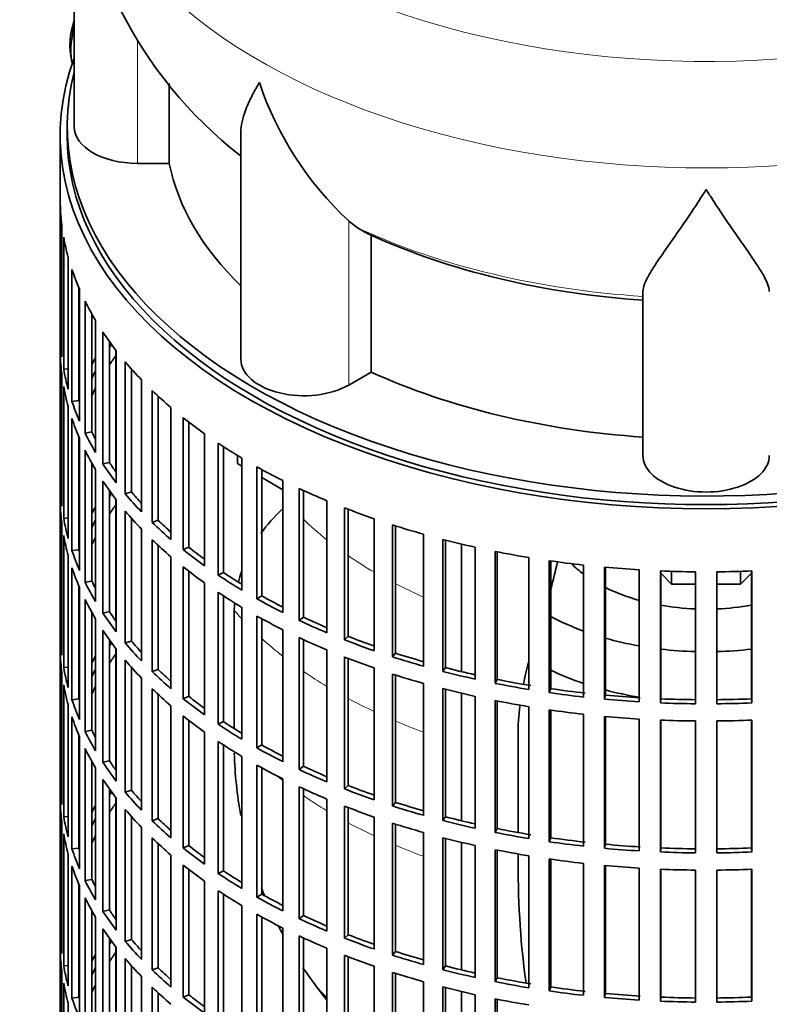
# Model space of a CAD drawing. Header units: millimetres. Extents: x 166 to 762, y -1804 to 1635.
# Tile 3 of 19: x 567 to 673, y -1694 to -1554. Entities that reach past the tile are written whole.
import ezdxf

# ---------------------------------------------------------------- set-up
doc = ezdxf.new("R2010")
doc.units = ezdxf.units.MM
for name, color, linetype in [('M5X8_UNI7687', 7, 'Continuous'), ('VSI134_DIFFUSORE', 7, 'Continuous'), ('VSI134_FILTRO_A', 7, 'Continuous'), ('VSI134_GIUNTO_8×', 7, 'Continuous'), ('VSI134_SUPPORTO_', 7, 'Continuous')]:
    doc.layers.add(name, color=color, linetype=linetype)

# ---------------------------------------------------------------- blocks, each defined once
blk = doc.blocks.new('SE4')
at = {"layer": 'M5X8_UNI7687', "color": 7, "linetype": 'Continuous', "lineweight": 35}
blk.add_arc((583.71, -1557.38), 10, 159.6255, 193.1681, dxfattribs=at)
blk.add_ellipse((575.53, -1555.67), major_axis=(1.01, 4.83), ratio=0.279258, start_param=1.436063, end_param=2.733198, dxfattribs=at)
at = {"layer": 'VSI134_DIFFUSORE', "color": 7, "linetype": 'Continuous', "lineweight": 35}
for p, q in [((574.33, -1525.96), (574.33, -1569.02)), ((587.86, -1574.22), (587.86, -1562.84)), ((598.06, -1569.95), (598.06, -1602.09)), ((583.33, -1574.22), (587.86, -1574.22)), ((614.84, -1583.47), (613.42, -1582.42)), ((616.62, -1603.91), (616.62, -1584.44)), ((655.33, -1615.79), (655.33, -1592.44)), ((613.42, -1605.76), (616.62, -1603.91))]:
    blk.add_line(p, q, dxfattribs=at)
at = {"layer": 'VSI134_DIFFUSORE', "color": 4, "linetype": 'Continuous', "lineweight": 9}
for p, q in [((583.33, -1574.22), (583.33, -1556.57)), ((613.42, -1605.76), (613.42, -1582.42))]:
    blk.add_line(p, q, dxfattribs=at)
at = {"layer": 'VSI134_DIFFUSORE', "color": 7, "linetype": 'Continuous', "lineweight": 35}
for centre, radius, start, end in [((635.52, -1524.86), 61.13, 181.06, 232.0821), ((645.92, -1547.46), 47.73, 198.6373, 227.0857), ((622.75, -1571.08), 14.7, 237.4509, 245.3566)]:
    blk.add_arc(centre, radius, start, end, dxfattribs=at)
at = {"layer": 'VSI134_DIFFUSORE', "color": 4, "linetype": 'Continuous', "lineweight": 9}
for centre, major_axis, start_param, end_param in [((664.33, -1510.25), (85.67, 0), 2.813532, 6.283185), ((664.33, -1523), (-89.83, 0), 0, 3.209014), ((664.33, -1547.55), (-79.5, 0), 0.898849, 1.457346)]:
    blk.add_ellipse(centre, major_axis=major_axis, ratio=0.57735, start_param=start_param, end_param=end_param, dxfattribs=at)
at = {"layer": 'VSI134_DIFFUSORE', "color": 7, "linetype": 'Continuous', "lineweight": 35}
for centre, major_axis, start_param, end_param in [((583.33, -1569.02), (9, 0), 3.141593, 4.712389), ((664.33, -1569.02), (-77, 0), 0.117151, 0.534109), ((664.33, -1549.54), (-77, 0), 0.902549, 1.453645), ((607.06, -1602.09), (9, 0), 3.141593, 5.497787), ((664.33, -1569.02), (-77, 0), 0.902549, 1.453645), ((664.33, -1615.79), (-9, 0), 0, 3.141593)]:
    blk.add_ellipse(centre, major_axis=major_axis, ratio=0.57735, start_param=start_param, end_param=end_param, dxfattribs=at)
for points, knots in [([(598.06, -1569.96), (598.06, -1569.8), (598.06, -1569.63), (598.15, -1568.45), (598.43, -1567.4), (599.1, -1565.72), (599.37, -1565.15), (599.82, -1564.26), (599.98, -1563.96), (600.24, -1563.5), (600.37, -1563.26), (600.51, -1563.03), (600.6, -1562.87), (600.65, -1562.79), (600.69, -1562.71)], [0.4586292, 0.4586292, 0.4586292, 0.4586292, 0.5, 0.5, 0.75, 0.75, 0.875, 0.875, 0.9375, 0.9375, 0.96875, 0.984375, 0.984375, 1, 1, 1, 1]), ([(664.33, -1577.93), (664.2, -1578.14), (664.07, -1578.36), (663.8, -1578.78), (663.67, -1578.98), (663.27, -1579.6), (663.01, -1580.01), (662.22, -1581.2), (661.7, -1581.96), (660.69, -1583.44), (660.19, -1584.15), (659.25, -1585.5), (658.8, -1586.15), (657.95, -1587.37), (657.55, -1587.95), (657.01, -1588.77), (656.84, -1589.03), (656.52, -1589.55), (656.37, -1589.8), (655.96, -1590.52), (655.73, -1590.96), (655.42, -1591.76), (655.33, -1592.12), (655.33, -1592.44)], [0, 0, 0, 0, 0.03125, 0.03125, 0.0625, 0.0625, 0.125, 0.125, 0.25, 0.25, 0.375, 0.375, 0.5, 0.5, 0.625, 0.625, 0.6875, 0.6875, 0.75, 0.75, 0.875, 0.875, 1, 1, 1, 1]), ([(673.33, -1592.44), (673.33, -1592.12), (673.24, -1591.76), (672.93, -1590.96), (672.71, -1590.52), (672.3, -1589.8), (672.15, -1589.55), (671.82, -1589.04), (671.65, -1588.77), (671.11, -1587.95), (670.72, -1587.37), (669.87, -1586.15), (669.42, -1585.51), (668.47, -1584.16), (667.98, -1583.44), (666.96, -1581.97), (666.45, -1581.2), (665.66, -1580.01), (665.4, -1579.6), (665, -1578.98), (664.86, -1578.78), (664.6, -1578.36), (664.46, -1578.14), (664.33, -1577.93)], [0, 0, 0, 0, 0.125, 0.125, 0.25, 0.25, 0.3125, 0.3125, 0.375, 0.375, 0.5, 0.5, 0.625, 0.625, 0.75, 0.75, 0.875, 0.875, 0.9375, 0.9375, 0.96875, 0.96875, 1, 1, 1, 1])]:
    blk.add_open_spline(points, degree=3, knots=knots, dxfattribs=at)
at = {"layer": 'VSI134_FILTRO_A', "color": 7, "linetype": 'Continuous', "lineweight": 35}
for p, q in [((572.33, -1570.24), (572.33, -1734.36)), ((572.34, -1580.1), (572.34, -1598.88)), ((572.56, -1582.98), (572.56, -1601.76)), ((572.83, -1584.73), (572.83, -1603.51)), ((573.48, -1587.59), (573.48, -1606.37)), ((574, -1589.31), (574, -1608.09)), ((574.98, -1591.88), (574.98, -1607.96)), ((575.09, -1592.13), (575.09, -1610.91)), ((575.87, -1593.82), (575.87, -1612.6)), ((576.82, -1595.62), (576.82, -1612.42)), ((577.37, -1596.57), (577.37, -1615.35)), ((578.41, -1598.21), (578.41, -1616.99)), ((572.56, -1598.87), (572.34, -1598.88)), ((579.33, -1599.55), (579.33, -1616.77)), ((572.34, -1601.33), (572.34, -1620.11)), ((580.32, -1600.88), (580.32, -1619.66)), ((581.6, -1602.46), (581.6, -1621.24)), ((572.56, -1604.21), (572.56, -1622.99)), ((573.48, -1603.46), (572.83, -1603.51)), ((582.49, -1603.49), (582.49, -1620.98)), ((583.91, -1605.02), (583.91, -1623.8)), ((572.83, -1605.95), (572.83, -1624.73)), ((585.43, -1606.54), (585.43, -1625.32)), ((574.98, -1607.96), (574, -1608.09)), ((586.27, -1607.33), (586.27, -1625.01)), ((573.48, -1608.82), (573.48, -1627.6)), ((588.11, -1608.97), (588.11, -1627.75)), ((574, -1610.54), (574, -1629.32)), ((589.85, -1610.4), (589.85, -1629.18)), ((590.64, -1611.03), (590.64, -1628.83)), ((576.82, -1612.42), (575.87, -1612.6)), ((592.89, -1612.69), (592.89, -1631.47)), ((574.98, -1613.11), (574.98, -1629.19)), ((575.09, -1613.36), (575.09, -1632.14)), ((594.84, -1614.03), (594.84, -1632.81)), ((575.87, -1615.04), (575.87, -1633.82)), ((595.58, -1614.52), (595.58, -1632.42)), ((576.82, -1616.85), (576.82, -1633.65)), ((579.33, -1616.77), (578.41, -1616.99)), ((598.22, -1616.16), (598.22, -1634.94)), ((577.37, -1617.8), (577.37, -1636.58)), ((600.36, -1617.4), (600.36, -1636.18)), ((601.03, -1617.77), (601.03, -1635.75)), ((578.41, -1619.44), (578.41, -1638.22)), ((604.04, -1619.35), (604.04, -1638.13)), ((572.56, -1620.1), (572.34, -1620.11)), ((579.33, -1620.78), (579.33, -1638)), ((582.49, -1620.98), (581.6, -1621.24)), ((606.36, -1620.47), (606.36, -1639.25)), ((606.97, -1620.75), (606.97, -1638.79)), ((572.34, -1622.56), (572.34, -1641.34)), ((580.32, -1622.11), (580.32, -1640.89)), ((610.33, -1622.23), (610.33, -1641.01)), ((581.6, -1623.69), (581.6, -1642.47)), ((612.81, -1623.23), (612.81, -1642.01)), ((613.35, -1623.44), (613.35, -1641.52)), ((573.48, -1624.68), (572.83, -1624.73)), ((582.49, -1624.72), (582.49, -1642.2)), ((586.27, -1625.01), (585.43, -1625.32)), ((617.03, -1624.78), (617.03, -1643.56)), ((572.56, -1625.44), (572.56, -1644.22)), ((583.91, -1626.25), (583.91, -1645.03)), ((619.65, -1625.66), (619.65, -1644.44)), ((620.11, -1625.8), (620.11, -1643.92)), ((572.83, -1627.18), (572.83, -1645.96)), ((585.43, -1627.77), (585.43, -1646.55)), ((624.08, -1626.99), (624.08, -1645.77)), ((626.83, -1627.73), (626.83, -1646.51)), ((627.21, -1627.83), (627.21, -1645.97)), ((574.98, -1629.19), (574, -1629.32)), ((586.27, -1628.56), (586.27, -1646.24)), ((590.64, -1628.83), (589.85, -1629.18)), ((631.45, -1628.83), (631.45, -1647.61)), ((634.29, -1629.43), (634.29, -1648.21)), ((634.59, -1629.49), (634.59, -1647.66)), ((573.48, -1630.05), (573.48, -1648.82)), ((588.11, -1630.2), (588.11, -1648.98)), ((639.06, -1630.3), (639.06, -1649.08)), ((641.99, -1630.75), (641.99, -1649.53)), ((642.2, -1630.78), (642.2, -1648.97)), ((574, -1631.77), (574, -1650.55)), ((589.85, -1631.63), (589.85, -1650.41)), ((590.64, -1632.26), (590.64, -1650.06)), ((646.87, -1631.38), (646.87, -1650.16)), ((649.85, -1631.68), (649.85, -1650.46)), ((649.98, -1631.69), (649.98, -1649.89)), ((654.81, -1632.06), (654.81, -1650.84)), ((657.82, -1632.21), (657.82, -1650.99)), ((657.87, -1632.21), (657.87, -1650.41)), ((662.82, -1632.34), (662.82, -1651.11)), ((665.85, -1632.34), (665.85, -1651.11)), ((670.8, -1632.21), (670.8, -1650.41)), ((670.84, -1632.21), (670.84, -1650.99)), ((576.82, -1633.65), (575.87, -1633.82)), ((595.58, -1632.42), (594.84, -1632.81)), ((574.98, -1634.34), (574.98, -1650.42)), ((575.09, -1634.59), (575.09, -1653.36)), ((592.89, -1633.92), (592.89, -1652.7)), ((575.87, -1636.27), (575.87, -1655.05)), ((594.84, -1635.26), (594.84, -1654.04)), ((595.58, -1635.75), (595.58, -1653.65)), ((601.03, -1635.75), (600.36, -1636.18)), ((598.22, -1637.39), (598.22, -1656.17)), ((576.82, -1638.08), (576.82, -1654.88)), ((577.37, -1639.03), (577.37, -1657.81)), ((579.33, -1638), (578.41, -1638.22)), ((600.36, -1638.63), (600.36, -1657.41)), ((601.03, -1639), (601.03, -1656.98)), ((606.97, -1638.79), (606.36, -1639.25)), ((578.41, -1640.67), (578.41, -1659.45)), ((604.04, -1640.58), (604.04, -1659.36)), ((572.56, -1641.33), (572.34, -1641.34)), ((579.33, -1642.01), (579.33, -1659.23)), ((606.36, -1641.7), (606.36, -1660.48)), ((606.97, -1641.98), (606.97, -1660.02)), ((613.35, -1641.52), (612.81, -1642.01)), ((580.32, -1643.34), (580.32, -1662.12)), ((582.49, -1642.2), (581.6, -1642.47)), ((610.33, -1643.46), (610.33, -1662.24)), ((572.34, -1643.79), (572.34, -1662.57)), ((581.6, -1644.92), (581.6, -1663.7)), ((612.81, -1644.46), (612.81, -1663.24)), ((613.35, -1644.67), (613.35, -1662.75)), ((620.11, -1643.92), (619.65, -1644.44)), ((573.48, -1645.91), (572.83, -1645.96)), ((582.49, -1645.95), (582.49, -1663.43)), ((586.27, -1646.24), (585.43, -1646.55)), ((617.03, -1646.01), (617.03, -1664.79)), ((627.21, -1645.97), (626.83, -1646.51)), ((572.56, -1646.67), (572.56, -1665.45)), ((583.91, -1647.48), (583.91, -1666.26)), ((619.65, -1646.89), (619.65, -1665.67)), ((620.11, -1647.03), (620.11, -1665.15)), ((634.59, -1647.66), (634.29, -1648.21)), ((572.83, -1648.41), (572.83, -1667.19)), ((585.43, -1649), (585.43, -1667.77)), ((624.08, -1648.22), (624.08, -1667)), ((626.83, -1648.96), (626.83, -1667.74)), ((627.21, -1649.06), (627.21, -1667.2)), ((642.2, -1648.97), (641.99, -1649.53)), ((574.98, -1650.42), (574, -1650.55)), ((586.27, -1649.79), (586.27, -1667.46)), ((590.64, -1650.06), (589.85, -1650.41)), ((631.45, -1650.06), (631.45, -1668.84)), ((649.98, -1649.89), (649.85, -1650.46)), ((657.87, -1650.41), (657.82, -1650.99)), ((670.8, -1650.41), (670.84, -1650.99)), ((573.48, -1651.27), (573.48, -1670.05)), ((588.11, -1651.43), (588.11, -1670.21)), ((634.29, -1650.66), (634.29, -1669.44)), ((634.59, -1650.72), (634.59, -1668.89)), ((639.06, -1651.53), (639.06, -1670.31)), ((641.99, -1651.98), (641.99, -1670.76)), ((574, -1653), (574, -1671.78)), ((589.85, -1652.86), (589.85, -1671.64)), ((642.2, -1652.01), (642.2, -1670.2)), ((646.87, -1652.61), (646.87, -1671.38)), ((649.85, -1652.91), (649.85, -1671.69)), ((649.98, -1652.92), (649.98, -1671.12)), ((654.81, -1653.29), (654.81, -1672.07)), ((590.64, -1653.48), (590.64, -1671.29)), ((595.58, -1653.65), (594.84, -1654.04)), ((657.82, -1653.44), (657.82, -1672.22)), ((657.87, -1653.44), (657.87, -1671.64)), ((662.82, -1653.56), (662.82, -1672.34)), ((665.85, -1653.56), (665.85, -1672.34)), ((670.8, -1653.44), (670.8, -1671.64)), ((670.84, -1653.44), (670.84, -1672.22)), ((574.98, -1655.57), (574.98, -1671.65)), ((575.09, -1655.81), (575.09, -1674.59)), ((576.82, -1654.88), (575.87, -1655.05)), ((592.89, -1655.15), (592.89, -1673.93)), ((575.87, -1657.5), (575.87, -1676.28)), ((594.84, -1656.49), (594.84, -1675.27)), ((595.58, -1656.98), (595.58, -1674.88)), ((601.03, -1656.98), (600.36, -1657.41)), ((598.22, -1658.62), (598.22, -1677.4)), ((576.82, -1659.31), (576.82, -1676.11)), ((577.37, -1660.26), (577.37, -1679.04)), ((579.33, -1659.23), (578.41, -1659.45)), ((600.36, -1659.86), (600.36, -1678.64)), ((601.03, -1660.23), (601.03, -1678.21)), ((606.97, -1660.02), (606.36, -1660.48)), ((604.04, -1661.81), (604.04, -1680.59)), ((572.56, -1662.56), (572.34, -1662.57)), ((578.41, -1661.9), (578.41, -1680.68)), ((606.36, -1662.93), (606.36, -1681.71)), ((613.35, -1662.75), (612.81, -1663.24)), ((579.33, -1663.24), (579.33, -1680.46)), ((580.32, -1664.57), (580.32, -1683.34)), ((582.49, -1663.43), (581.6, -1663.7)), ((606.97, -1663.21), (606.97, -1681.25)), ((572.34, -1665.02), (572.34, -1683.8)), ((610.33, -1664.69), (610.33, -1683.47)), ((612.81, -1665.69), (612.81, -1684.47)), ((613.35, -1665.9), (613.35, -1683.98)), ((620.11, -1665.15), (619.65, -1665.67)), ((573.48, -1667.14), (572.83, -1667.19)), ((581.6, -1666.15), (581.6, -1684.93)), ((582.49, -1667.17), (582.49, -1684.66)), ((617.03, -1667.24), (617.03, -1686.02)), ((627.21, -1667.2), (626.83, -1667.74)), ((572.56, -1667.9), (572.56, -1686.68)), ((583.91, -1668.71), (583.91, -1687.49)), ((586.27, -1667.46), (585.43, -1667.77)), ((619.65, -1668.11), (619.65, -1686.89)), ((620.11, -1668.26), (620.11, -1686.38)), ((572.83, -1669.64), (572.83, -1688.42)), ((624.08, -1669.45), (624.08, -1688.23)), ((626.83, -1670.19), (626.83, -1688.97)), ((634.59, -1668.89), (634.29, -1669.44)), ((642.2, -1670.2), (641.99, -1670.76)), ((585.43, -1670.22), (585.43, -1689)), ((586.27, -1671.02), (586.27, -1688.69)), ((590.64, -1671.29), (589.85, -1671.64)), ((627.21, -1670.28), (627.21, -1688.43)), ((631.45, -1671.29), (631.45, -1690.07)), ((649.98, -1671.12), (649.85, -1671.69)), ((573.48, -1672.5), (573.48, -1691.28)), ((574.98, -1671.65), (574, -1671.78)), ((588.11, -1672.66), (588.11, -1691.44)), ((634.29, -1671.89), (634.29, -1690.67)), ((634.59, -1671.95), (634.59, -1690.12)), ((639.06, -1672.76), (639.06, -1691.54)), ((657.87, -1671.64), (657.82, -1672.22)), ((670.8, -1671.64), (670.84, -1672.22)), ((574, -1674.22), (574, -1693)), ((589.85, -1674.09), (589.85, -1692.87)), ((641.99, -1673.21), (641.99, -1691.99)), ((642.2, -1673.24), (642.2, -1691.43)), ((646.87, -1673.83), (646.87, -1692.61)), ((649.85, -1674.14), (649.85, -1692.92)), ((649.98, -1674.15), (649.98, -1692.34)), ((590.64, -1674.71), (590.64, -1692.52)), ((595.58, -1674.88), (594.84, -1675.27)), ((654.81, -1674.51), (654.81, -1693.29)), ((657.82, -1674.67), (657.82, -1693.45)), ((657.87, -1674.67), (657.87, -1692.87)), ((662.82, -1674.79), (662.82, -1693.57)), ((665.85, -1674.79), (665.85, -1693.57)), ((670.8, -1674.67), (670.8, -1692.87)), ((670.84, -1674.67), (670.84, -1693.45)), ((574.98, -1676.8), (574.98, -1692.88)), ((575.09, -1677.04), (575.09, -1695.82)), ((576.82, -1676.11), (575.87, -1676.28)), ((592.89, -1676.38), (592.89, -1695.16)), ((594.84, -1677.72), (594.84, -1696.5)), ((595.58, -1678.21), (595.58, -1696.11)), ((601.03, -1678.21), (600.36, -1678.64)), ((575.87, -1678.73), (575.87, -1697.51)), ((598.22, -1679.85), (598.22, -1698.63)), ((576.82, -1680.54), (576.82, -1697.34)), ((579.33, -1680.46), (578.41, -1680.68)), ((600.36, -1681.08), (600.36, -1699.86)), ((606.97, -1681.25), (606.36, -1681.71)), ((577.37, -1681.48), (577.37, -1700.26)), ((601.03, -1681.46), (601.03, -1699.44)), ((572.56, -1683.79), (572.34, -1683.8)), ((578.41, -1683.13), (578.41, -1701.91)), ((604.04, -1683.03), (604.04, -1701.81)), ((606.36, -1684.16), (606.36, -1702.94)), ((613.35, -1683.98), (612.81, -1684.47)), ((579.33, -1684.47), (579.33, -1701.69)), ((582.49, -1684.66), (581.6, -1684.93)), ((606.97, -1684.44), (606.97, -1702.48)), ((572.34, -1686.24), (572.34, -1705.02)), ((580.32, -1685.79), (580.32, -1704.57)), ((610.33, -1685.92), (610.33, -1704.7)), ((612.81, -1686.92), (612.81, -1705.7)), ((620.11, -1686.38), (619.65, -1686.89)), ((573.48, -1688.37), (572.83, -1688.42)), ((581.6, -1687.38), (581.6, -1706.16)), ((582.49, -1688.4), (582.49, -1705.89)), ((613.35, -1687.13), (613.35, -1705.21)), ((627.21, -1688.43), (626.83, -1688.97)), ((572.56, -1689.13), (572.56, -1707.91)), ((586.27, -1688.69), (585.43, -1689)), ((617.03, -1688.47), (617.03, -1707.25)), ((619.65, -1689.34), (619.65, -1708.12)), ((620.11, -1689.49), (620.11, -1707.61)), ((572.83, -1690.87), (572.83, -1709.65)), ((583.91, -1689.94), (583.91, -1708.72)), ((624.08, -1690.68), (624.08, -1709.46)), ((634.59, -1690.12), (634.29, -1690.67)), ((585.43, -1691.45), (585.43, -1710.23)), ((586.27, -1692.25), (586.27, -1709.92)), ((590.64, -1692.52), (589.85, -1692.87)), ((626.83, -1691.42), (626.83, -1710.19)), ((627.21, -1691.51), (627.21, -1709.66)), ((631.45, -1692.52), (631.45, -1711.3)), ((642.2, -1691.43), (641.99, -1691.99)), ((649.98, -1692.34), (649.85, -1692.92)), ((573.48, -1693.73), (573.48, -1712.51)), ((574.98, -1692.88), (574, -1693)), ((634.29, -1693.12), (634.29, -1711.9)), ((634.59, -1693.18), (634.59, -1711.35)), ((657.87, -1692.87), (657.82, -1693.45)), ((670.8, -1692.87), (670.84, -1693.45))]:
    blk.add_line(p, q, dxfattribs=at)
for centre, major_axis, start_param, end_param in [((664.33, -1570.24), (-92, 0), -0.208894, 3.350487), ((664.33, -1570.24), (-91, 0), 0, 3.141593), ((664.33, -1579.23), (-92, 0), 0.016456, 0.07081), ((664.33, -1579.23), (-92, 0), 0.103722, 0.158077), ((664.33, -1579.23), (-92, 0), 0.190989, 0.245343), ((664.33, -1579.23), (-92, 0), 0.278255, 0.33261), ((664.33, -1579.23), (-92, 0), 0.365522, 0.419876), ((664.33, -1598.01), (-92, 0), 0.016456, 0.07081), ((664.33, -1619.23), (-91, 0), -0.374965, -0.365223), ((664.33, -1600.46), (-92, 0), 0.016456, 0.07081), ((664.33, -1621.68), (-91, 0), -0.394539, -0.365223), ((664.33, -1619.23), (-92, 0), -0.33261, -0.313806), ((664.33, -1579.23), (-92, 0), 0.452788, 0.507143), ((664.33, -1598.01), (-92, 0), 0.103722, 0.158077), ((664.33, -1619.23), (-91, 0), -0.299174, -0.277957), ((664.33, -1600.46), (-92, 0), 0.103722, 0.158077), ((664.33, -1619.23), (-92, 0), -0.245343, -0.240575), ((664.33, -1621.68), (-91, 0), -0.299174, -0.277957), ((664.33, -1579.23), (-92, 0), 0.540055, 0.594409), ((664.33, -1598.01), (-92, 0), 0.190989, 0.245343), ((664.33, -1598.01), (-91, 0), 0.19069, 0.196715), ((664.33, -1600.46), (-92, 0), 0.190989, 0.245343), ((664.33, -1579.23), (-92, 0), 0.627321, 0.681676), ((664.33, -1598.01), (-92, 0), 0.278255, 0.33261), ((664.33, -1598.01), (-91, 0), 0.277957, 0.299174), ((664.33, -1579.23), (-92, 0), 0.714588, 0.768942), ((664.33, -1600.46), (-92, 0), 0.278255, 0.33261), ((664.33, -1598.01), (-91, 0), 0.365223, 0.394539), ((664.33, -1598.01), (-92, 0), 0.365522, 0.419876), ((664.33, -1579.23), (-92, 0), 0.801854, 0.856209), ((664.33, -1600.46), (-92, 0), 0.365522, 0.419876), ((664.33, -1619.23), (-92, 0), 0.016456, 0.07081), ((664.33, -1598.01), (-91, 0), 0.45249, 0.486998), ((664.33, -1579.23), (-92, 0), 0.889121, 0.943475), ((664.33, -1621.68), (-92, 0), 0.016456, 0.07081), ((664.33, -1640.46), (-91, 0), -0.374965, -0.365223), ((664.33, -1598.01), (-92, 0), 0.452788, 0.507143), ((664.33, -1640.46), (-92, 0), -0.33261, -0.313806), ((664.33, -1642.91), (-91, 0), -0.394539, -0.365223), ((664.33, -1600.46), (-92, 0), 0.452788, 0.507143), ((664.33, -1579.23), (-92, 0), 0.976387, 1.030742), ((664.33, -1619.23), (-92, 0), 0.103722, 0.158077), ((664.33, -1640.46), (-91, 0), -0.299174, -0.277957), ((664.33, -1598.01), (-92, 0), 0.540055, 0.594409), ((664.33, -1598.01), (-91, 0), 0.539756, 0.577951), ((664.33, -1579.23), (-92, 0), 1.063654, 1.118008), ((664.33, -1621.68), (-92, 0), 0.103722, 0.158077), ((664.33, -1640.46), (-92, 0), -0.245343, -0.240575), ((664.33, -1642.91), (-91, 0), -0.299174, -0.277957), ((664.33, -1600.46), (-92, 0), 0.540055, 0.594409), ((664.33, -1579.23), (-92, 0), 1.15092, 1.205275), ((664.33, -1619.23), (-92, 0), 0.190989, 0.245343), ((664.33, -1619.23), (-91, 0), 0.19069, 0.196715), ((664.33, -1598.01), (-92, 0), 0.627321, 0.681676), ((664.33, -1598.01), (-91, 0), 0.627022, 0.668018), ((664.33, -1579.23), (-92, 0), 1.238186, 1.292541), ((664.33, -1579.23), (-92, 0), 1.325453, 1.379807), ((664.33, -1621.68), (-92, 0), 0.190989, 0.245343), ((664.33, -1600.46), (-92, 0), 0.627321, 0.681676), ((664.33, -1579.23), (-92, 0), 1.412719, 1.467074), ((664.33, -1579.23), (-92, 0), 1.499986, 1.55434), ((664.33, -1579.23), (92, 0), 4.728845, 4.783199), ((664.33, -1619.23), (-91, 0), 0.277957, 0.299174), ((664.33, -1598.01), (-92, 0), 0.714588, 0.768942), ((664.33, -1598.01), (-91, 0), 0.714289, 0.757518), ((664.33, -1619.23), (-92, 0), 0.278255, 0.33261), ((664.33, -1621.68), (-92, 0), 0.278255, 0.33261), ((664.33, -1600.46), (-92, 0), 0.714588, 0.768942), ((664.33, -1598.01), (-92, 0), 0.801854, 0.856209), ((664.33, -1598.01), (-91, 0), 0.801555, 0.846635), ((664.33, -1619.23), (-92, 0), 0.365522, 0.419876), ((664.33, -1619.23), (-91, 0), 0.365223, 0.394539), ((664.33, -1600.46), (-92, 0), 0.801854, 0.856209), ((664.33, -1598.01), (-92, 0), 0.889121, 0.943475), ((664.33, -1598.01), (-91, 0), 0.888822, 0.935485), ((664.33, -1621.68), (-92, 0), 0.365522, 0.419876), ((664.33, -1640.46), (-92, 0), 0.016456, 0.07081), ((664.33, -1600.46), (-92, 0), 0.889121, 0.943475), ((664.33, -1598.01), (-92, 0), 0.976387, 1.030742), ((664.33, -1598.01), (-91, 0), 0.976088, 1.024141), ((664.33, -1661.69), (-91, 0), -0.374965, -0.365223), ((664.33, -1619.23), (-92, 0), 0.452788, 0.507143), ((664.33, -1619.23), (-91, 0), 0.45249, 0.486998), ((664.33, -1642.91), (-92, 0), 0.016456, 0.07081), ((664.33, -1661.69), (-92, 0), -0.33261, -0.313806), ((664.33, -1664.14), (-91, 0), -0.394539, -0.365223), ((664.33, -1621.68), (-92, 0), 0.452788, 0.507143), ((664.33, -1600.46), (-92, 0), 0.976387, 1.030742), ((664.33, -1598.01), (-92, 0), 1.063654, 1.118008), ((664.33, -1598.01), (-91, 0), 1.063355, 1.112655), ((664.33, -1640.46), (-92, 0), 0.103722, 0.158077), ((664.33, -1661.69), (-91, 0), -0.299174, -0.277957), ((664.33, -1619.23), (-91, 0), 0.539756, 0.577951), ((664.33, -1598.01), (-91, 0), 1.150621, 1.201065), ((664.33, -1619.23), (-92, 0), 0.540055, 0.594409), ((664.33, -1600.46), (-92, 0), 1.063654, 1.118008), ((664.33, -1598.01), (-92, 0), 1.15092, 1.205275), ((664.33, -1598.01), (-91, 0), 1.237888, 1.29284), ((664.33, -1642.91), (-92, 0), 0.103722, 0.158077), ((664.33, -1661.69), (-92, 0), -0.245343, -0.240575), ((664.33, -1664.14), (-91, 0), -0.299174, -0.277957), ((664.33, -1621.68), (-92, 0), 0.540055, 0.594409), ((664.33, -1600.46), (-92, 0), 1.15092, 1.205275), ((664.33, -1598.01), (-92, 0), 1.238186, 1.292541), ((664.33, -1598.01), (-91, 0), 1.325154, 1.380106), ((664.33, -1640.46), (-92, 0), 0.190989, 0.245343), ((664.33, -1640.46), (-91, 0), 0.19069, 0.196715), ((664.33, -1619.23), (-92, 0), 0.627321, 0.681676), ((664.33, -1619.23), (-91, 0), 0.627022, 0.668018), ((664.33, -1598.01), (-92, 0), 1.325453, 1.379807), ((664.33, -1598.01), (-92, 0), 1.412719, 1.467074), ((664.33, -1598.01), (-91, 0), 1.412421, 1.467373), ((664.33, -1598.01), (-91, 0), 1.499687, 1.554639), ((664.33, -1598.01), (91, 0), 4.728546, 4.783498), ((664.33, -1600.46), (-92, 0), 1.238186, 1.292541), ((664.33, -1600.46), (-92, 0), 1.325453, 1.379807), ((664.33, -1598.01), (-92, 0), 1.499986, 1.55434), ((664.33, -1598.01), (92, 0), 4.728845, 4.783199), ((664.33, -1642.91), (-92, 0), 0.190989, 0.245343), ((664.33, -1621.68), (-92, 0), 0.627321, 0.681676), ((664.33, -1600.46), (-92, 0), 1.412719, 1.467074), ((664.33, -1619.23), (-92, 0), 0.714588, 0.768942), ((664.33, -1619.23), (-91, 0), 0.714289, 0.757518), ((664.33, -1600.46), (-92, 0), 1.499986, 1.55434), ((664.33, -1600.46), (92, 0), 4.728845, 4.783199), ((664.33, -1640.46), (-92, 0), 0.278255, 0.33261), ((664.33, -1640.46), (-91, 0), 0.277957, 0.299174), ((664.33, -1642.91), (-92, 0), 0.278255, 0.33261), ((664.33, -1621.68), (-92, 0), 0.714588, 0.768942), ((664.33, -1619.23), (-92, 0), 0.801854, 0.856209), ((664.33, -1619.23), (-91, 0), 0.801555, 0.846635), ((664.33, -1640.46), (-92, 0), 0.365522, 0.419876), ((664.33, -1640.46), (-91, 0), 0.365223, 0.394539), ((664.33, -1621.68), (-92, 0), 0.801854, 0.856209), ((664.33, -1619.23), (-91, 0), 0.888822, 0.935485), ((664.33, -1619.23), (-92, 0), 0.889121, 0.943475), ((664.33, -1661.69), (-92, 0), 0.016456, 0.07081), ((664.33, -1642.91), (-92, 0), 0.365522, 0.419876), ((664.33, -1621.68), (-92, 0), 0.889121, 0.943475), ((664.33, -1619.23), (-91, 0), 0.976088, 1.024141), ((664.33, -1682.92), (-91, 0), -0.374965, -0.365223), ((664.33, -1640.46), (-92, 0), 0.452788, 0.507143), ((664.33, -1640.46), (-91, 0), 0.45249, 0.486998), ((664.33, -1619.23), (-92, 0), 0.976387, 1.030742), ((664.33, -1664.14), (-92, 0), 0.016456, 0.07081), ((664.33, -1682.92), (-92, 0), -0.33261, -0.313806), ((664.33, -1685.37), (-91, 0), -0.394539, -0.365223), ((664.33, -1621.68), (-92, 0), 0.976387, 1.030742), ((664.33, -1619.23), (-92, 0), 1.063654, 1.118008), ((664.33, -1619.23), (-91, 0), 1.063355, 1.112655), ((664.33, -1661.69), (-92, 0), 0.103722, 0.158077), ((664.33, -1642.91), (-92, 0), 0.452788, 0.507143), ((664.33, -1619.23), (-91, 0), 1.150621, 1.201065), ((664.33, -1682.92), (-91, 0), -0.299174, -0.277957), ((664.33, -1640.46), (-92, 0), 0.540055, 0.594409), ((664.33, -1640.46), (-91, 0), 0.539756, 0.577951), ((664.33, -1621.68), (-92, 0), 1.063654, 1.118008), ((664.33, -1619.23), (-92, 0), 1.15092, 1.205275), ((664.33, -1664.14), (-92, 0), 0.103722, 0.158077), ((664.33, -1682.92), (-92, 0), -0.245343, -0.240575), ((664.33, -1685.37), (-91, 0), -0.299174, -0.277957), ((664.33, -1621.68), (-92, 0), 1.15092, 1.205275), ((664.33, -1619.23), (-92, 0), 1.238186, 1.292541), ((664.33, -1619.23), (-91, 0), 1.237888, 1.29284), ((664.33, -1619.23), (-91, 0), 1.325154, 1.380106), ((664.33, -1642.91), (-92, 0), 0.540055, 0.594409), ((664.33, -1640.46), (-91, 0), 0.627022, 0.668018), ((664.33, -1619.23), (-92, 0), 1.325453, 1.379807), ((664.33, -1619.23), (-91, 0), 1.412421, 1.467373), ((664.33, -1661.69), (-92, 0), 0.190989, 0.245343), ((664.33, -1661.69), (-91, 0), 0.19069, 0.196715), ((664.33, -1640.46), (-92, 0), 0.627321, 0.681676), ((664.33, -1621.68), (-92, 0), 1.238186, 1.292541), ((664.33, -1619.23), (-92, 0), 1.412719, 1.467074), ((664.33, -1619.23), (-92, 0), 1.499986, 1.55434), ((664.33, -1619.23), (-91, 0), 1.499687, 1.554639), ((664.33, -1619.23), (91, 0), 4.728546, 4.783498), ((664.33, -1619.23), (92, 0), 4.728845, 4.783199), ((664.33, -1664.14), (-92, 0), 0.190989, 0.245343), ((664.33, -1642.91), (-92, 0), 0.627321, 0.681676), ((664.33, -1621.68), (-92, 0), 1.325453, 1.379807), ((664.33, -1621.68), (-92, 0), 1.412719, 1.467074), ((664.33, -1640.46), (-92, 0), 0.714588, 0.768942), ((664.33, -1640.46), (-91, 0), 0.714289, 0.757518), ((664.33, -1621.68), (-92, 0), 1.499986, 1.55434), ((664.33, -1621.68), (92, 0), 4.728845, 4.783199), ((664.33, -1661.69), (-92, 0), 0.278255, 0.33261), ((664.33, -1661.69), (-91, 0), 0.277957, 0.299174), ((664.33, -1642.91), (-92, 0), 0.714588, 0.768942), ((664.33, -1640.46), (-91, 0), 0.801555, 0.846635), ((664.33, -1664.14), (-92, 0), 0.278255, 0.33261), ((664.33, -1640.46), (-92, 0), 0.801854, 0.856209), ((664.33, -1661.69), (-92, 0), 0.365522, 0.419876), ((664.33, -1661.69), (-91, 0), 0.365223, 0.394539), ((664.33, -1642.91), (-92, 0), 0.801854, 0.856209), ((664.33, -1640.46), (-91, 0), 0.888822, 0.935485), ((664.33, -1640.46), (-92, 0), 0.889121, 0.943475), ((664.33, -1682.92), (-92, 0), 0.016456, 0.07081), ((664.33, -1664.14), (-92, 0), 0.365522, 0.419876), ((664.33, -1642.91), (-92, 0), 0.889121, 0.943475), ((664.33, -1640.46), (-91, 0), 0.976088, 1.024141), ((664.33, -1704.15), (-91, 0), -0.374965, -0.365223), ((664.33, -1661.69), (-92, 0), 0.452788, 0.507143), ((664.33, -1661.69), (-91, 0), 0.45249, 0.486998), ((664.33, -1640.46), (-92, 0), 0.976387, 1.030742), ((664.33, -1685.37), (-92, 0), 0.016456, 0.07081), ((664.33, -1704.15), (-92, 0), -0.33261, -0.313806), ((664.33, -1706.6), (-91, 0), -0.394539, -0.365223), ((664.33, -1642.91), (-92, 0), 0.976387, 1.030742), ((664.33, -1640.46), (-92, 0), 1.063654, 1.118008), ((664.33, -1640.46), (-91, 0), 1.063355, 1.112655), ((664.33, -1682.92), (-92, 0), 0.103722, 0.158077), ((664.33, -1664.14), (-92, 0), 0.452788, 0.507143), ((664.33, -1640.46), (-91, 0), 1.150621, 1.201065), ((664.33, -1704.15), (-91, 0), -0.299174, -0.277957), ((664.33, -1661.69), (-92, 0), 0.540055, 0.594409), ((664.33, -1661.69), (-91, 0), 0.539756, 0.577951), ((664.33, -1642.91), (-92, 0), 1.063654, 1.118008), ((664.33, -1640.46), (-92, 0), 1.15092, 1.205275), ((664.33, -1685.37), (-92, 0), 0.103722, 0.158077), ((664.33, -1706.6), (-91, 0), -0.299174, -0.277957), ((664.33, -1640.46), (-92, 0), 1.238186, 1.292541), ((664.33, -1640.46), (-91, 0), 1.237888, 1.29284), ((664.33, -1704.15), (-92, 0), -0.245343, -0.240575), ((664.33, -1664.14), (-92, 0), 0.540055, 0.594409), ((664.33, -1661.69), (-91, 0), 0.627022, 0.668018), ((664.33, -1642.91), (-92, 0), 1.15092, 1.205275), ((664.33, -1640.46), (-92, 0), 1.325453, 1.379807), ((664.33, -1640.46), (-91, 0), 1.325154, 1.380106), ((664.33, -1640.46), (-91, 0), 1.412421, 1.467373), ((664.33, -1682.92), (-92, 0), 0.190989, 0.245343), ((664.33, -1682.92), (-91, 0), 0.19069, 0.196715), ((664.33, -1661.69), (-92, 0), 0.627321, 0.681676), ((664.33, -1642.91), (-92, 0), 1.238186, 1.292541), ((664.33, -1640.46), (-92, 0), 1.412719, 1.467074), ((664.33, -1640.46), (-92, 0), 1.499986, 1.55434), ((664.33, -1640.46), (-91, 0), 1.499687, 1.554639), ((664.33, -1640.46), (91, 0), 4.728546, 4.783498), ((664.33, -1640.46), (92, 0), 4.728845, 4.783199)]:
    blk.add_ellipse(centre, major_axis=major_axis, ratio=0.57735, start_param=start_param, end_param=end_param, dxfattribs=at)
at = {"layer": 'VSI134_GIUNTO_8×', "color": 7, "linetype": 'Continuous', "lineweight": 35}
for centre, major_axis, start_param, end_param in [((664.33, -1624.95), (-22, 0), 0.512266, 0.653708), ((664.33, -1624.95), (-22, 0), 0.860097, 1.12301), ((664.33, -1624.95), (-22, 0), 1.272507, 1.501929), ((664.33, -1624.95), (-22, 0), 1.639664, 1.869086), ((664.33, -1624.95), (-32.5, 0), 0.821803, 1.003487), ((664.33, -1624.95), (-32.5, 0), 1.113415, 1.273341), ((664.33, -1624.95), (-32.5, 0), 1.370522, 1.524199), ((664.33, -1624.95), (-32.5, 0), 1.617394, 1.771071), ((664.33, -1631.04), (-34.5, 0), 0.874436, 1.040008), ((664.33, -1631.04), (-34.5, 0), 1.141754, 1.291065)]:
    blk.add_ellipse(centre, major_axis=major_axis, ratio=0.57735, start_param=start_param, end_param=end_param, dxfattribs=at)
at = {"layer": 'VSI134_SUPPORTO_', "color": 7, "linetype": 'Continuous', "lineweight": 35}
for p, q in [((573.33, -1569.02), (573.33, -1570.24)), ((580.26, -1618.11), (580.26, -1600.8)), ((597.58, -1616.95), (597.58, -1615.78)), ((598.22, -1617.32), (597.58, -1616.95)), ((604.04, -1620.68), (601.03, -1618.94)), ((580.26, -1639.34), (580.26, -1622.02)), ((629.51, -1646.55), (629.51, -1628.39)), ((659.42, -1634.08), (659.42, -1632.27)), ((669.24, -1634.08), (669.24, -1632.27)), ((659.42, -1634.08), (657.87, -1632.53)), ((670.8, -1632.53), (669.24, -1634.08)), ((662.82, -1634.08), (659.42, -1634.08)), ((669.24, -1634.08), (665.85, -1634.08)), ((597.11, -1637.81), (597.11, -1654.65)), ((580.26, -1660.57), (580.26, -1643.25)), ((629.51, -1667.77), (629.51, -1649.62)), ((637.54, -1669.45), (637.54, -1655.57)), ((580.26, -1681.8), (580.26, -1664.48)), ((629.51, -1689), (629.51, -1670.85)), ((637.54, -1673.63), (637.54, -1672.5)), ((580.26, -1703.03), (580.26, -1685.71)), ((608.9, -1691.45), (610.33, -1693.29)), ((629.51, -1710.23), (629.51, -1692.08))]:
    blk.add_line(p, q, dxfattribs=at)
for centre, radius, start, end in [((617.98, -1638.94), 20.9, 132.2885, 144.8366), ((617.98, -1638.94), 20.9, 161.6046, 165.7625), ((617.98, -1638.94), 20.9, 174.1802, 176.902), ((654.66, -1656.54), 57.56, 181.5895, 190.4957), ((654.66, -1656.54), 57.56, 201.1006, 202.409), ((654.66, -1656.54), 57.56, 207.1254, 208.3301), ((654.66, -1656.54), 57.56, 213.939, 217.3447)]:
    blk.add_arc(centre, radius, start, end, dxfattribs=at)
for centre, major_axis, ratio, start_param, end_param in [((664.33, -1569.02), (91, 0), 0.57735, 2.993207, 6.283185), ((632.19, -1629.78), (8.14, 34.04), 0.31246, 4.639612, 4.753819), ((643.28, -1647.57), (3.49, 14.59), 0.31246, 1.479895, 1.698732), ((643.28, -1647.57), (3.49, 14.59), 0.31246, -4.378668, -4.059125), ((671.99, -1625.62), (-20.93, -87.53), 0.31246, -0.917533, -0.65805)]:
    blk.add_ellipse(centre, major_axis=major_axis, ratio=ratio, start_param=start_param, end_param=end_param, dxfattribs=at)
at = {"layer": 'VSI134_SUPPORTO_', "color": 4, "linetype": 'Continuous', "lineweight": 9}
for centre, major_axis, start_param, end_param in [((664.33, -1605.3), (-66.6, 0), 0.533057, 0.625209), ((664.33, -1605.3), (-66.6, 0), 0.698932, 0.780897), ((664.33, -1605.3), (-66.6, 0), 0.844673, 0.921885), ((664.33, -1618.61), (-75, 0), 0.459415, 0.491682), ((664.33, -1618.61), (-75, 0), 0.566131, 0.63707), ((664.33, -1618.61), (-75, 0), 0.70007, 0.766956), ((664.33, -1618.61), (-75, 0), 0.823319, 0.888301), ((664.33, -1618.61), (-75, 0), 0.94022, 1.004352), ((664.33, -1636.29), (-75, 0), 0.618187, 0.63707), ((664.33, -1636.29), (-75, 0), 0.70007, 0.766956), ((664.33, -1636.29), (-75, 0), 0.823319, 0.888301), ((664.33, -1636.29), (-75, 0), 0.94022, 1.004352), ((664.33, -1675.07), (-62.27, 0), 0.473078, 0.521266)]:
    blk.add_ellipse(centre, major_axis=major_axis, ratio=0.57735, start_param=start_param, end_param=end_param, dxfattribs=at)

msp = doc.modelspace()

# ---------------------------------------------------------------- block references
msp.add_blockref('SE4', (0, 0))

doc.saveas('drawing.dxf')
